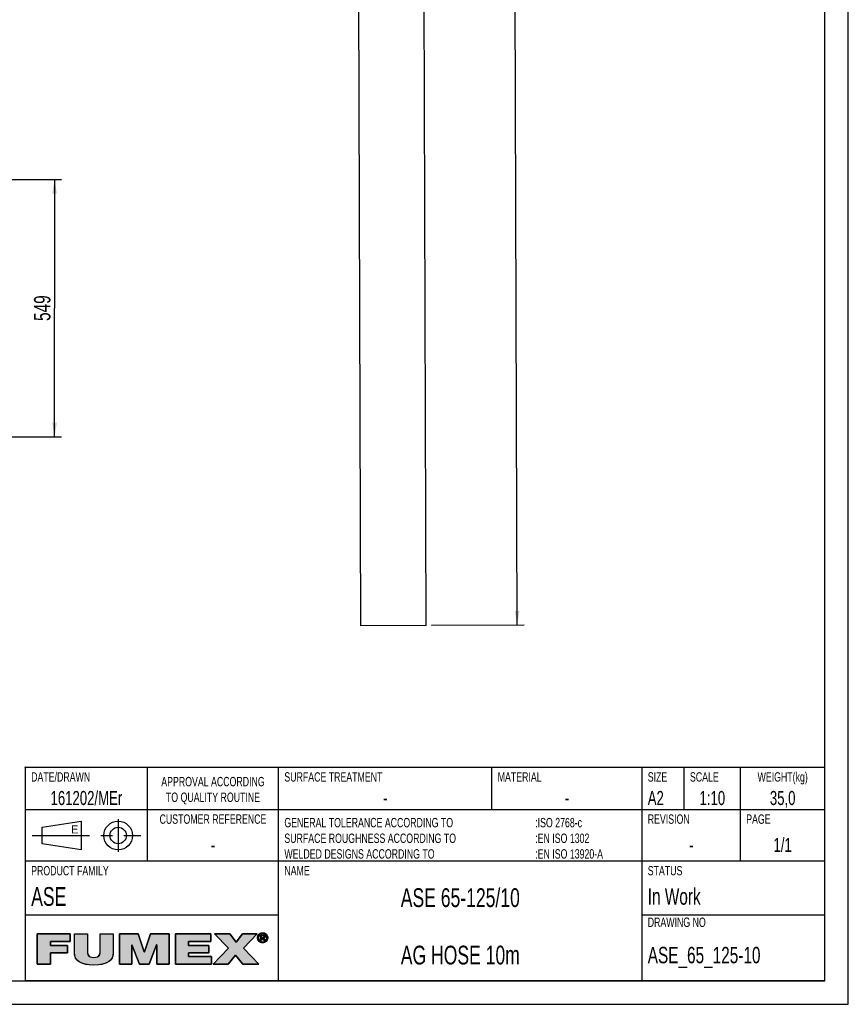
# Model space of a CAD drawing. Extents: x 0 to 594, y 0 to 420.
# Tile 8 of 14: x 417 to 594, y 0 to 210. Entities that reach past the tile are written whole.
import ezdxf

# ---------------------------------------------------------------- set-up
doc = ezdxf.new("R2010")
doc.units = 0
doc.header["$LTSCALE"] = 32.67
doc.linetypes.add('CENTER', pattern=[0.6, 0.375, -0.075, 0.075, -0.075])
doc.layers.get('0').update_dxf_attribs({"linetype": 'CONTINUOUS'})
for name, color, linetype in [('AG_HOSE_125_140_10DXF_DIME', 7, 'CONTINUOUS'), ('AG_HOSE_125_DXF_CONTINUOUS', 7, 'CONTINUOUS'), ('ASE_65_125-10_DXF_DIMENSIO', 7, 'CONTINUOUS'), ('ASE_65_125-10_DXF_FORMAT', 7, 'CONTINUOUS'), ('ASE_65_125-1DXF_CONTINUOUS', 7, 'CONTINUOUS')]:
    doc.layers.add(name, color=color, linetype=linetype)
doc.styles.get("Standard").update_dxf_attribs({"font": 'txt', "width": 0.7})
doc.styles.add('TEXTSTYLE_2', font='txt', dxfattribs={"width": 0.7})
doc.styles.add('TEXTSTYLE_3', font='txt')
doc.dimstyles.new('DIMSTYLE_1', dxfattribs={"dimtxt": 3.5, "dimasz": 3, "dimexe": 1.5, "dimexo": 1, "dimgap": 0.875, "dimtad": 1, "dimdec": 0, "dimlfac": 10, "dimtxsty": 'STANDARD', "dimblk": '_ARROW_FILLED', "dimblk1": '_ARROW_FILLED', "dimblk2": '_ARROW_FILLED', "dimcen": 0.09, "dimazin": 3, "dimtp": 0.8, "dimtm": 0.8, "dimtfac": 1, "dimtdec": 0, "dimtofl": 0, "dimtmove": 0, "dimatfit": 3, "dimtolj": 1})
doc.dimstyles.new('DIMSTYLE_4', dxfattribs={"dimtxt": 3.5, "dimasz": 3, "dimexe": 1.5, "dimexo": 1, "dimgap": 0.875, "dimtad": 1, "dimdec": 3, "dimlfac": 10, "dimtxsty": 'STANDARD', "dimblk": '_ARROW_FILLED', "dimblk1": '_ARROW_FILLED', "dimblk2": '_ARROW_FILLED', "dimcen": 0.09, "dimazin": 3, "dimtp": 2, "dimtm": 2, "dimtfac": 1, "dimtdec": 3, "dimtofl": 0, "dimtmove": 0, "dimatfit": 3, "dimtolj": 1})

# ---------------------------------------------------------------- blocks, each defined once
blk = doc.blocks.new('BLOCK_2_BL1', base_point=(445.6, 11.82))
at = {"layer": 'ASE_65_125-10_DXF_FORMAT', "linetype": 'CONTINUOUS'}
for points in [[(423.82, 8.53), (421.02, 8.53), (421.02, 15.03), (428.05, 15.03), (428.05, 13.36), (423.82, 13.36), (423.82, 12.55), (427.45, 12.55), (427.45, 11.01), (423.82, 11.01)], [(437.23, 15.03), (437.23, 11.04), (437.19, 10.55), (437.08, 10.11), (436.9, 9.74), (436.65, 9.41), (436.33, 9.12), (435.92, 8.88), (435.41, 8.67), (434.78, 8.52), (434.01, 8.41), (433.09, 8.38), (432.17, 8.42), (431.4, 8.52), (430.77, 8.67), (430.26, 8.88), (429.85, 9.12), (429.52, 9.41), (429.27, 9.74), (429.09, 10.12), (428.98, 10.55), (428.94, 11.04), (428.94, 15.03), (431.74, 15.03), (431.74, 11.49), (431.76, 11.06), (431.81, 10.73), (431.92, 10.48), (432.09, 10.29), (432.33, 10.13), (432.66, 10.03), (433.11, 10), (433.54, 10.03), (433.86, 10.13), (434.1, 10.29), (434.26, 10.49), (434.36, 10.74), (434.42, 11.07), (434.43, 11.49), (434.43, 15.03)], [(441.21, 8.53), (438.56, 8.53), (438.56, 15.03), (442.55, 15.03), (443.84, 11.21), (443.87, 11.21), (445.17, 15.03), (449.15, 15.03), (449.15, 8.53), (446.51, 8.53), (446.51, 12.7), (446.48, 12.7), (444.9, 8.53), (442.81, 8.53), (441.23, 12.7), (441.21, 12.7)], [(458.17, 8.53), (450.5, 8.53), (450.5, 15.03), (458.03, 15.03), (458.03, 13.36), (453.3, 13.36), (453.3, 12.55), (457.6, 12.55), (457.6, 11.01), (453.3, 11.01), (453.3, 10.2), (458.17, 10.2)], [(461.73, 8.53), (458.52, 8.53), (461.81, 11.99), (458.82, 15.03), (462.1, 15.03), (463.48, 13.26), (464.83, 15.03), (467.93, 15.03), (465.02, 11.97), (468.26, 8.53), (464.89, 8.53), (463.34, 10.47)], [(468.45, 14.81), (468.37, 14.71), (468.3, 14.59), (468.26, 14.47), (468.23, 14.34), (468.22, 14.2), (468.01, 14.03), (468, 14.2), (468.01, 14.36), (468.05, 14.52), (468.11, 14.66), (468.19, 14.8), (468.49, 14.86)], [(468.6, 14.94), (468.49, 14.86), (468.19, 14.8), (468.29, 14.92), (468.71, 15)], [(468.83, 15.05), (468.71, 15), (468.29, 14.92), (468.41, 15.03), (468.96, 15.08)], [(469.09, 15.09), (468.96, 15.08), (468.41, 15.03), (468.47, 15.08), (469.57, 15.16), (469.71, 15.08), (469.78, 15.03), (469.89, 14.92), (469.99, 14.8), (470.07, 14.66), (470.13, 14.52), (470.17, 14.36), (470.18, 14.2), (470.17, 14.03), (470.13, 13.88), (470.07, 13.73), (470, 13.59), (469.9, 13.46), (469.78, 13.36), (469.71, 13.31), (469.57, 13.23), (469.42, 13.17), (469.26, 13.13), (468.93, 13.13), (468.77, 13.17), (468.62, 13.23), (468.54, 13.27), (469.09, 13.3), (469.23, 13.31), (469.36, 13.34), (469.48, 13.38), (469.59, 13.45), (469.69, 13.53), (469.73, 13.58), (469.81, 13.68), (469.88, 13.8), (469.92, 13.92), (469.95, 14.06), (469.96, 14.2), (469.95, 14.34), (469.92, 14.47), (469.88, 14.59), (469.81, 14.71), (469.73, 14.81), (469.69, 14.86), (469.59, 14.94), (469.48, 15), (469.35, 15.05), (469.23, 15.08)], [(469.09, 15.27), (469.26, 15.26), (469.42, 15.22), (469.57, 15.16), (468.47, 15.08), (468.62, 15.16), (468.77, 15.22), (468.93, 15.26)], [(468.87, 14.65), (468.68, 13.57), (468.68, 14.81), (469.15, 14.81), (469.15, 14.81), (469.26, 14.81), (469.34, 14.79), (469.41, 14.77), (469.46, 14.74), (469.51, 14.7), (469.53, 14.68), (469.54, 14.66), (469.57, 14.6), (469.58, 14.54), (469.59, 14.46), (469.58, 14.39), (469.57, 14.32), (469.54, 14.27), (469.22, 14.28), (469.26, 14.29), (469.29, 14.3), (469.32, 14.31), (469.34, 14.33), (469.36, 14.35), (469.37, 14.37), (469.38, 14.4), (469.39, 14.43), (469.39, 14.47), (469.39, 14.51), (469.38, 14.53), (469.37, 14.56), (469.36, 14.58), (469.34, 14.6), (469.31, 14.62), (469.28, 14.63), (469.25, 14.64), (469.21, 14.65), (469.16, 14.65), (469.12, 14.65), (468.99, 14.65)], [(468.23, 14.06), (468.26, 13.92), (468.3, 13.8), (468.37, 13.68), (468.45, 13.58), (468.29, 13.47), (468.19, 13.59), (468.11, 13.73), (468.05, 13.88), (468.01, 14.03), (468.22, 14.2)], [(468.49, 13.53), (468.6, 13.45), (468.4, 13.36), (468.29, 13.47), (468.45, 13.58)], [(468.71, 13.38), (468.83, 13.34), (468.54, 13.27), (468.4, 13.36), (468.6, 13.45)], [(469.09, 14.27), (469.11, 14.27), (469.17, 14.27), (469.22, 14.28), (469.54, 14.27), (468.87, 14.11), (468.87, 13.57), (468.68, 13.57), (468.87, 14.65), (468.87, 14.46), (468.87, 14.27), (468.98, 14.27)], [(469.27, 14.12), (469.62, 13.57), (469.41, 13.57), (469.08, 14.11), (468.87, 14.11), (469.54, 14.27), (469.5, 14.22), (469.46, 14.19), (469.4, 14.16), (469.34, 14.13)]]:
    blk.add_hatch(color=7, dxfattribs=at).paths.add_polyline_path(points)
at = {"layer": 'ASE_65_125-10_DXF_FORMAT', "color": 7, "linetype": 'CONTINUOUS'}
for p, q in [((428.05, 15.03), (421.02, 15.03)), ((421.02, 15.03), (421.02, 8.53)), ((428.05, 15.03), (421.02, 15.03)), ((421.02, 15.03), (421.02, 8.53)), ((428.05, 13.36), (428.05, 15.03)), ((428.05, 13.36), (428.05, 15.03)), ((442.55, 15.03), (438.56, 15.03)), ((438.56, 15.03), (438.56, 8.53)), ((442.55, 15.03), (438.56, 15.03)), ((438.56, 15.03), (438.56, 8.53)), ((443.84, 11.21), (442.55, 15.03)), ((443.84, 11.21), (442.55, 15.03)), ((445.17, 15.03), (443.87, 11.21)), ((445.17, 15.03), (443.87, 11.21)), ((449.15, 15.03), (445.17, 15.03)), ((449.15, 15.03), (445.17, 15.03)), ((449.15, 8.53), (449.15, 15.03)), ((449.15, 8.53), (449.15, 15.03)), ((458.03, 15.03), (450.5, 15.03)), ((450.5, 15.03), (450.5, 8.53)), ((458.03, 15.03), (450.5, 15.03)), ((450.5, 15.03), (450.5, 8.53)), ((458.03, 13.36), (458.03, 15.03)), ((458.03, 13.36), (458.03, 15.03)), ((462.1, 15.03), (458.82, 15.03)), ((458.82, 15.03), (461.81, 11.99)), ((462.1, 15.03), (458.82, 15.03)), ((458.82, 15.03), (461.81, 11.99)), ((463.48, 13.26), (462.1, 15.03)), ((463.48, 13.26), (462.1, 15.03)), ((464.83, 15.03), (463.48, 13.26)), ((464.83, 15.03), (463.48, 13.26)), ((467.93, 15.03), (464.83, 15.03)), ((467.93, 15.03), (464.83, 15.03)), ((465.02, 11.97), (467.93, 15.03)), ((465.02, 11.97), (467.93, 15.03)), ((423.82, 12.55), (423.82, 13.36)), ((423.82, 13.36), (428.05, 13.36)), ((423.82, 12.55), (423.82, 13.36)), ((423.82, 13.36), (428.05, 13.36)), ((441.21, 8.53), (441.21, 12.7)), ((441.21, 12.7), (441.23, 12.7)), ((441.21, 8.53), (441.21, 12.7)), ((441.21, 12.7), (441.23, 12.7)), ((441.23, 12.7), (442.81, 8.53)), ((441.23, 12.7), (442.81, 8.53)), ((444.9, 8.53), (446.48, 12.7)), ((444.9, 8.53), (446.48, 12.7)), ((446.48, 12.7), (446.51, 12.7)), ((446.48, 12.7), (446.51, 12.7)), ((446.51, 12.7), (446.51, 8.53)), ((446.51, 12.7), (446.51, 8.53)), ((453.3, 12.55), (453.3, 13.36)), ((453.3, 13.36), (458.03, 13.36)), ((453.3, 12.55), (453.3, 13.36)), ((453.3, 13.36), (458.03, 13.36)), ((427.45, 12.55), (423.82, 12.55)), ((427.45, 12.55), (423.82, 12.55)), ((423.82, 8.53), (423.82, 11.01)), ((423.82, 11.01), (427.45, 11.01)), ((423.82, 8.53), (423.82, 11.01)), ((423.82, 11.01), (427.45, 11.01)), ((427.45, 11.01), (427.45, 12.55)), ((427.45, 11.01), (427.45, 12.55)), ((443.87, 11.21), (443.84, 11.21)), ((443.87, 11.21), (443.84, 11.21)), ((457.6, 12.55), (453.3, 12.55)), ((457.6, 12.55), (453.3, 12.55)), ((453.3, 10.2), (453.3, 11.01)), ((453.3, 11.01), (457.6, 11.01)), ((453.3, 10.2), (453.3, 11.01)), ((453.3, 11.01), (457.6, 11.01)), ((457.6, 11.01), (457.6, 12.55)), ((457.6, 11.01), (457.6, 12.55)), ((461.81, 11.99), (458.52, 8.53)), ((461.81, 11.99), (458.52, 8.53)), ((468.26, 8.53), (465.02, 11.97)), ((468.26, 8.53), (465.02, 11.97)), ((421.02, 8.53), (423.82, 8.53)), ((421.02, 8.53), (423.82, 8.53)), ((438.56, 8.53), (441.21, 8.53)), ((438.56, 8.53), (441.21, 8.53)), ((442.81, 8.53), (444.9, 8.53)), ((442.81, 8.53), (444.9, 8.53)), ((446.51, 8.53), (449.15, 8.53)), ((446.51, 8.53), (449.15, 8.53)), ((450.5, 8.53), (458.17, 8.53)), ((450.5, 8.53), (458.17, 8.53)), ((458.17, 10.2), (453.3, 10.2)), ((458.17, 10.2), (453.3, 10.2)), ((458.17, 8.53), (458.17, 10.2)), ((458.17, 8.53), (458.17, 10.2)), ((458.52, 8.53), (461.73, 8.53)), ((458.52, 8.53), (461.73, 8.53)), ((461.73, 8.53), (463.34, 10.47)), ((461.73, 8.53), (463.34, 10.47)), ((463.34, 10.47), (464.89, 8.53)), ((463.34, 10.47), (464.89, 8.53)), ((464.89, 8.53), (468.26, 8.53)), ((464.89, 8.53), (468.26, 8.53))]:
    blk.add_line(p, q, dxfattribs=at)
for points in [[(423.82, 8.53), (421.02, 8.53), (421.02, 15.03), (428.05, 15.03), (428.05, 13.36), (423.82, 13.36), (423.82, 12.55), (427.45, 12.55), (427.45, 11.01), (423.82, 11.01), (423.82, 8.53)], [(437.23, 15.03), (437.23, 11.04), (437.19, 10.55), (437.08, 10.11), (436.9, 9.74), (436.65, 9.41), (436.33, 9.12), (435.92, 8.88), (435.41, 8.67), (434.78, 8.52), (434.01, 8.41), (433.09, 8.38), (432.17, 8.42), (431.4, 8.52), (430.77, 8.67), (430.26, 8.88), (429.85, 9.12), (429.52, 9.41), (429.27, 9.74), (429.09, 10.12), (428.98, 10.55), (428.94, 11.04), (428.94, 15.03), (431.74, 15.03), (431.74, 11.49), (431.76, 11.06), (431.81, 10.73), (431.92, 10.48), (432.09, 10.29), (432.33, 10.13), (432.66, 10.03), (433.11, 10), (433.54, 10.03), (433.86, 10.13), (434.1, 10.29), (434.26, 10.49), (434.36, 10.74), (434.42, 11.07), (434.43, 11.49), (434.43, 15.03), (437.23, 15.03)], [(441.21, 8.53), (438.56, 8.53), (438.56, 15.03), (442.55, 15.03), (443.84, 11.21), (443.87, 11.21), (445.17, 15.03), (449.15, 15.03), (449.15, 8.53), (446.51, 8.53), (446.51, 12.7), (446.48, 12.7), (444.9, 8.53), (442.81, 8.53), (441.23, 12.7), (441.21, 12.7), (441.21, 8.53)], [(458.17, 8.53), (450.5, 8.53), (450.5, 15.03), (458.03, 15.03), (458.03, 13.36), (453.3, 13.36), (453.3, 12.55), (457.6, 12.55), (457.6, 11.01), (453.3, 11.01), (453.3, 10.2), (458.17, 10.2), (458.17, 8.53)], [(461.73, 8.53), (458.52, 8.53), (461.81, 11.99), (458.82, 15.03), (462.1, 15.03), (463.48, 13.26), (464.83, 15.03), (467.93, 15.03), (465.02, 11.97), (468.26, 8.53), (464.89, 8.53), (463.34, 10.47), (461.73, 8.53)], [(468.45, 14.81), (468.37, 14.71), (468.3, 14.59), (468.26, 14.47), (468.23, 14.34), (468.22, 14.2), (468.01, 14.03), (468, 14.2), (468.01, 14.36), (468.05, 14.52), (468.11, 14.66), (468.19, 14.8), (468.49, 14.86), (468.45, 14.81)], [(468.6, 14.94), (468.49, 14.86), (468.19, 14.8), (468.29, 14.92), (468.71, 15), (468.6, 14.94)], [(468.83, 15.05), (468.71, 15), (468.29, 14.92), (468.41, 15.03), (468.96, 15.08), (468.83, 15.05)], [(469.09, 15.09), (468.96, 15.08), (468.41, 15.03), (468.47, 15.08), (469.57, 15.16), (469.71, 15.08), (469.78, 15.03), (469.89, 14.92), (469.99, 14.8), (470.07, 14.66), (470.13, 14.52), (470.17, 14.36), (470.18, 14.2), (470.17, 14.03), (470.13, 13.88), (470.07, 13.73), (470, 13.59), (469.9, 13.46), (469.78, 13.36), (469.71, 13.31), (469.57, 13.23), (469.42, 13.17), (469.26, 13.13), (468.93, 13.13), (468.77, 13.17), (468.62, 13.23), (468.54, 13.27), (469.09, 13.3), (469.23, 13.31), (469.36, 13.34), (469.48, 13.38), (469.59, 13.45), (469.69, 13.53), (469.73, 13.58), (469.81, 13.68), (469.88, 13.8), (469.92, 13.92), (469.95, 14.06), (469.96, 14.2), (469.95, 14.34), (469.92, 14.47), (469.88, 14.59), (469.81, 14.71), (469.73, 14.81), (469.69, 14.86), (469.59, 14.94), (469.48, 15), (469.35, 15.05), (469.23, 15.08), (469.09, 15.09)], [(469.09, 15.27), (469.26, 15.26), (469.42, 15.22), (469.57, 15.16), (468.47, 15.08), (468.62, 15.16), (468.77, 15.22), (468.93, 15.26), (469.09, 15.27)], [(468.87, 14.65), (468.68, 13.57), (468.68, 14.81), (469.15, 14.81), (469.15, 14.81), (469.26, 14.81), (469.34, 14.79), (469.41, 14.77), (469.46, 14.74), (469.51, 14.7), (469.53, 14.68), (469.54, 14.66), (469.57, 14.6), (469.58, 14.54), (469.59, 14.46), (469.58, 14.39), (469.57, 14.32), (469.54, 14.27), (469.22, 14.28), (469.26, 14.29), (469.29, 14.3), (469.32, 14.31), (469.34, 14.33), (469.36, 14.35), (469.37, 14.37), (469.38, 14.4), (469.39, 14.43), (469.39, 14.47), (469.39, 14.51), (469.38, 14.53), (469.37, 14.56), (469.36, 14.58), (469.34, 14.6), (469.31, 14.62), (469.28, 14.63), (469.25, 14.64), (469.21, 14.65), (469.16, 14.65), (469.12, 14.65), (468.99, 14.65), (468.87, 14.65)], [(468.23, 14.06), (468.26, 13.92), (468.3, 13.8), (468.37, 13.68), (468.45, 13.58), (468.29, 13.47), (468.19, 13.59), (468.11, 13.73), (468.05, 13.88), (468.01, 14.03), (468.22, 14.2), (468.23, 14.06)], [(468.49, 13.53), (468.6, 13.45), (468.4, 13.36), (468.29, 13.47), (468.45, 13.58), (468.49, 13.53)], [(468.71, 13.38), (468.83, 13.34), (468.54, 13.27), (468.4, 13.36), (468.6, 13.45), (468.71, 13.38)], [(469.09, 14.27), (469.11, 14.27), (469.17, 14.27), (469.22, 14.28), (469.54, 14.27), (468.87, 14.11), (468.87, 13.57), (468.68, 13.57), (468.87, 14.65), (468.87, 14.46), (468.87, 14.27), (468.98, 14.27), (469.09, 14.27)], [(469.27, 14.12), (469.62, 13.57), (469.41, 13.57), (469.08, 14.11), (468.87, 14.11), (469.54, 14.27), (469.5, 14.22), (469.46, 14.19), (469.4, 14.16), (469.34, 14.13), (469.27, 14.12)]]:
    blk.add_lwpolyline(points, dxfattribs=at)
for points, knots in [([(437.23, 15.03), (437.23, 15.03), (434.43, 15.03), (434.43, 15.03), (434.43, 15.03), (434.43, 11.49), (434.43, 11.49), (434.43, 10.83), (434.43, 10), (433.11, 10), (431.74, 10), (431.74, 10.83), (431.74, 11.49), (431.74, 11.49), (431.74, 15.03), (431.74, 15.03), (431.74, 15.03), (428.94, 15.03), (428.94, 15.03), (428.94, 15.03), (428.94, 11.04), (428.94, 11.04), (428.94, 9.24), (430.32, 8.38), (433.09, 8.38), (435.87, 8.38), (437.23, 9.24), (437.23, 11.04), (437.23, 11.04), (437.23, 15.03), (437.23, 15.03)], [0, 0, 0, 0, 1, 1, 1, 2, 2, 2, 3, 3, 3, 4, 4, 4, 5, 5, 5, 6, 6, 6, 7, 7, 7, 8, 8, 8, 9, 9, 9, 10, 10, 10, 10]), ([(437.23, 15.03), (437.23, 15.03), (434.43, 15.03), (434.43, 15.03), (434.43, 15.03), (434.43, 11.49), (434.43, 11.49), (434.43, 10.83), (434.43, 10), (433.11, 10), (431.74, 10), (431.74, 10.83), (431.74, 11.49), (431.74, 11.49), (431.74, 15.03), (431.74, 15.03), (431.74, 15.03), (428.94, 15.03), (428.94, 15.03), (428.94, 15.03), (428.94, 11.04), (428.94, 11.04), (428.94, 9.24), (430.32, 8.38), (433.09, 8.38), (435.87, 8.38), (437.23, 9.24), (437.23, 11.04), (437.23, 11.04), (437.23, 15.03), (437.23, 15.03)], [0, 0, 0, 0, 1, 1, 1, 2, 2, 2, 3, 3, 3, 4, 4, 4, 5, 5, 5, 6, 6, 6, 7, 7, 7, 8, 8, 8, 9, 9, 9, 10, 10, 10, 10]), ([(469.09, 13.12), (469.68, 13.12), (470.18, 13.57), (470.18, 14.2), (470.18, 14.81), (469.68, 15.27), (469.09, 15.27), (468.5, 15.27), (468, 14.81), (468, 14.2), (468, 13.57), (468.5, 13.12), (469.09, 13.12)], [0, 0, 0, 0, 1, 1, 1, 2, 2, 2, 3, 3, 3, 4, 4, 4, 4]), ([(469.09, 13.12), (469.68, 13.12), (470.18, 13.57), (470.18, 14.2), (470.18, 14.81), (469.68, 15.27), (469.09, 15.27), (468.5, 15.27), (468, 14.81), (468, 14.2), (468, 13.57), (468.5, 13.12), (469.09, 13.12)], [0, 0, 0, 0, 1, 1, 1, 2, 2, 2, 3, 3, 3, 4, 4, 4, 4]), ([(468.22, 14.2), (468.22, 14.71), (468.6, 15.09), (469.09, 15.09), (469.58, 15.09), (469.96, 14.71), (469.96, 14.2), (469.96, 13.68), (469.58, 13.3), (469.09, 13.3), (468.6, 13.3), (468.22, 13.68), (468.22, 14.2)], [0, 0, 0, 0, 1, 1, 1, 2, 2, 2, 3, 3, 3, 4, 4, 4, 4]), ([(468.22, 14.2), (468.22, 14.71), (468.6, 15.09), (469.09, 15.09), (469.58, 15.09), (469.96, 14.71), (469.96, 14.2), (469.96, 13.68), (469.58, 13.3), (469.09, 13.3), (468.6, 13.3), (468.22, 13.68), (468.22, 14.2)], [0, 0, 0, 0, 1, 1, 1, 2, 2, 2, 3, 3, 3, 4, 4, 4, 4]), ([(468.87, 14.11), (468.87, 14.11), (469.08, 14.11), (469.08, 14.11), (469.08, 14.11), (469.41, 13.57), (469.41, 13.57), (469.41, 13.57), (469.62, 13.57), (469.62, 13.57), (469.62, 13.57), (469.27, 14.12), (469.27, 14.12), (469.45, 14.14), (469.59, 14.24), (469.59, 14.46), (469.59, 14.71), (469.44, 14.81), (469.15, 14.81), (469.15, 14.81), (468.68, 14.81), (468.68, 14.81), (468.68, 14.81), (468.68, 13.57), (468.68, 13.57), (468.68, 13.57), (468.87, 13.57), (468.87, 13.57), (468.87, 13.57), (468.87, 14.11), (468.87, 14.11)], [0, 0, 0, 0, 1, 1, 1, 2, 2, 2, 3, 3, 3, 4, 4, 4, 5, 5, 5, 6, 6, 6, 7, 7, 7, 8, 8, 8, 9, 9, 9, 10, 10, 10, 10]), ([(468.87, 14.11), (468.87, 14.11), (469.08, 14.11), (469.08, 14.11), (469.08, 14.11), (469.41, 13.57), (469.41, 13.57), (469.41, 13.57), (469.62, 13.57), (469.62, 13.57), (469.62, 13.57), (469.27, 14.12), (469.27, 14.12), (469.45, 14.14), (469.59, 14.24), (469.59, 14.46), (469.59, 14.71), (469.44, 14.81), (469.15, 14.81), (469.15, 14.81), (468.68, 14.81), (468.68, 14.81), (468.68, 14.81), (468.68, 13.57), (468.68, 13.57), (468.68, 13.57), (468.87, 13.57), (468.87, 13.57), (468.87, 13.57), (468.87, 14.11), (468.87, 14.11)], [0, 0, 0, 0, 1, 1, 1, 2, 2, 2, 3, 3, 3, 4, 4, 4, 5, 5, 5, 6, 6, 6, 7, 7, 7, 8, 8, 8, 9, 9, 9, 10, 10, 10, 10]), ([(468.87, 14.27), (468.87, 14.27), (468.87, 14.65), (468.87, 14.65), (468.87, 14.65), (469.12, 14.65), (469.12, 14.65), (469.25, 14.65), (469.39, 14.63), (469.39, 14.47), (469.39, 14.28), (469.25, 14.27), (469.09, 14.27), (469.09, 14.27), (468.87, 14.27), (468.87, 14.27)], [0, 0, 0, 0, 1, 1, 1, 2, 2, 2, 3, 3, 3, 4, 4, 4, 5, 5, 5, 5]), ([(468.87, 14.27), (468.87, 14.27), (468.87, 14.65), (468.87, 14.65), (468.87, 14.65), (469.12, 14.65), (469.12, 14.65), (469.25, 14.65), (469.39, 14.63), (469.39, 14.47), (469.39, 14.28), (469.25, 14.27), (469.09, 14.27), (469.09, 14.27), (468.87, 14.27), (468.87, 14.27)], [0, 0, 0, 0, 1, 1, 1, 2, 2, 2, 3, 3, 3, 4, 4, 4, 5, 5, 5, 5])]:
    blk.add_open_spline(points, degree=3, knots=knots, dxfattribs=at)
for points in [[(469.09, 13.3), (468.54, 13.27), (468.96, 13.31), (468.83, 13.34)], [(469.09, 13.12), (468.93, 13.13), (469.26, 13.13)]]:
    blk.add_solid(points, dxfattribs=at)
blk = doc.blocks.new('_ARROW_FILLED')
at = {"color": 0, "linetype": 'BYBLOCK'}
blk.add_solid([(0, 0), (-1, 0.167), (-1, -0.167)], dxfattribs=at)
blk = doc.blocks.new('*D1')
at = {"layer": 'ASE_65_125-10_DXF_DIMENSIO', "color": 2, "linetype": 'CONTINUOUS'}
for p, q in [((401.91, 175.9), (426.21, 175.9)), ((424.71, 175.9), (424.71, 148.48)), ((424.71, 121.05), (424.71, 148.48)), ((401.91, 121.05), (426.21, 121.05))]:
    blk.add_line(p, q, dxfattribs=at)
at = {"layer": 'ASE_65_125-10_DXF_DIMENSIO', "color": 2, "linetype": 'CONTINUOUS', "xscale": 3, "yscale": 3, "zscale": 3}
for p, rotation in [((424.71, 175.9), 90), ((424.71, 121.05), 270)]:
    blk.add_blockref('_ARROW_FILLED', p, dxfattribs=dict(at, rotation=rotation))
at = {"layer": 'ASE_65_125-10_DXF_DIMENSIO', "color": 2, "linetype": 'CONTINUOUS', "insert": (420.33, 148.48), "char_height": 3.5, "width": 12, "attachment_point": 2, "rotation": 90}
blk.add_mtext('549', dxfattribs=at)
blk = doc.blocks.new('*D9')
at = {"layer": 'AG_HOSE_125_140_10DXF_DIME', "color": 2, "linetype": 'CONTINUOUS'}
for p, q in [((503.45, 350.86), (524.06, 350.92)), ((522.56, 350.92), (522.97, 215.92)), ((523.38, 80.92), (522.97, 215.92)), ((505.11, 80.86), (524.88, 80.92))]:
    blk.add_line(p, q, dxfattribs=at)
at = {"layer": 'AG_HOSE_125_140_10DXF_DIME', "color": 2, "linetype": 'CONTINUOUS', "xscale": 3, "yscale": 3, "zscale": 3}
for p, rotation in [((522.56, 350.92), 90.1734973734), ((523.38, 80.92), 270.1734973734)]:
    blk.add_blockref('_ARROW_FILLED', p, dxfattribs=dict(at, rotation=rotation))
at = {"layer": 'AG_HOSE_125_140_10DXF_DIME', "color": 2, "linetype": 'CONTINUOUS', "insert": (527.35, 215.93), "char_height": 3.5, "width": 16.5, "attachment_point": 2, "rotation": 270.1735}
blk.add_mtext('2700', dxfattribs=at)
blk = doc.blocks.new('VYPLACERING_BL2', base_point=(431.5, 36))
at = {"layer": 'ASE_65_125-1DXF_CONTINUOUS', "color": 7, "linetype": 'CONTINUOUS'}
for p, q in [((422.09375, 37.75), (430.40625, 39.0625)), ((430.40625, 39.0625), (430.40625, 32.9375)), ((422.09375, 34.25), (422.09375, 37.75)), ((430.40625, 32.9375), (422.09375, 34.25))]:
    blk.add_line(p, q, dxfattribs=at)
at = {"layer": 'ASE_65_125-1DXF_CONTINUOUS', "color": 7, "linetype": 'CENTER'}
for p, q in [((438.28125, 39.5), (438.28125, 32.5)), ((419.90625, 36), (443.09375, 36))]:
    blk.add_line(p, q, dxfattribs=at)
at = {"layer": 'ASE_65_125-1DXF_CONTINUOUS', "color": 7, "linetype": 'CONTINUOUS'}
for radius in [3.0625, 1.75]:
    blk.add_circle((438.28125, 36), radius, dxfattribs=at)

msp = doc.modelspace()

# ---------------------------------------------------------------- linework, layer by layer
at = {"layer": 'AG_HOSE_125_DXF_CONTINUOUS', "color": 7, "linetype": 'CONTINUOUS'}
for p, q in [((503.94223, 80.76048), (503.12434, 350.85924)), ((489.18483, 330.86217), (489.9423, 80.71808)), ((503.94223, 80.76048), (489.9423, 80.71808))]:
    msp.add_line(p, q, dxfattribs=at)
at = {"layer": 'ASE_65_125-10_DXF_FORMAT', "color": 7, "linetype": 'CONTINUOUS'}
for p, q in [((594, 0), (594, 420)), ((589, 5), (589, 415)), ((418.65639, 50.34378), (418.34389, 50.65628)), ((418.65639, 50.65628), (418.34389, 50.34378)), ((589, 50.5), (418.5, 50.5)), ((418.5, 5), (418.5, 50.5)), ((444.5, 30.5), (444.5, 50.5)), ((472.5, 5), (472.5, 50.5)), ((518, 41.5), (518, 50.5)), ((550, 5), (550, 50.5)), ((559, 41.5), (559, 50.5)), ((571, 30.5), (571, 50.5)), ((589, 5), (589, 50.5)), ((589, 41.5), (418.5, 41.5)), ((589, 30.5), (418.5, 30.5)), ((472.5, 19), (418.5, 19)), ((589, 19), (550, 19)), ((25, 5), (589, 5)), ((589, 5), (418.5, 5)), ((0, 0), (594, 0))]:
    msp.add_line(p, q, dxfattribs=at)

# ---------------------------------------------------------------- block references
at = {"layer": 'ASE_65_125-10_DXF_FORMAT', "color": 2, "linetype": 'CONTINUOUS'}
msp.add_blockref('BLOCK_2_BL1', (445.59793, 11.82346), dxfattribs=at)
at = {"layer": 'ASE_65_125-1DXF_CONTINUOUS', "color": 7, "linetype": 'CONTINUOUS'}
msp.add_blockref('VYPLACERING_BL2', (431.5, 36), dxfattribs=at)

# ---------------------------------------------------------------- texts
at = {"color": 7, "linetype": 'CONTINUOUS'}
for s, insert, char_height, width, attachment_point, style in [('DATE/DRAWN', (419.725, 49.5), 2, 14, 1, 'TEXTSTYLE_2'), ('APPROVAL ACCORDING\\PTO QUALITY ROUTINE', (458.5, 48.5), 2, 25.2, 2, 'TEXTSTYLE_2'), ('SURFACE TREATMENT', (473.725, 49.5), 2, 23.8, 1, 'TEXTSTYLE_2'), ('MATERIAL', (519.225, 49.5), 2, 11.2, 1, 'TEXTSTYLE_2'), ('SIZE ', (551.225, 49.5), 2, 7, 1, 'TEXTSTYLE_2'), ('SCALE', (560.225, 49.5), 2, 7, 1, 'TEXTSTYLE_2'), ('WEIGHT(kg)', (580, 49.5), 2, 14, 2, 'TEXTSTYLE_2'), ('161202/MEr', (431.5, 45.5), 3, 21, 2, 'TEXTSTYLE_2'), ('A2 ', (551.225, 45.5), 3, 6.3, 1, 'TEXTSTYLE_2'), ('1:10', (565, 45.5), 3, 8.4, 2, 'TEXTSTYLE_2'), ('35,0', (580, 45.5), 3, 8.4, 2, 'TEXTSTYLE_2'), ('-', (495.25, 45.5), 3, 2.1, 2, 'TEXTSTYLE_2'), ('-', (534, 45.5), 3, 2.1, 2, 'TEXTSTYLE_2'), ('CUSTOMER REFERENCE', (458.5, 40.5), 2, 25.2, 2, 'TEXTSTYLE_2'), ('REVISION', (551.225, 40.5), 2, 11.2, 1, 'TEXTSTYLE_2'), ('PAGE', (572.225, 40.5), 2, 5.6, 1, 'TEXTSTYLE_2'), ('E', (428.21875, 38.1875), 1.75, 1.75, 1, 'TEXTSTYLE_3')]:
    msp.add_mtext(s, dxfattribs=dict(at, insert=insert, char_height=char_height, width=width, attachment_point=attachment_point, style=style))
at = {"layer": 'ASE_65_125-10_DXF_FORMAT', "color": 7, "linetype": 'CONTINUOUS', "style": 'TEXTSTYLE_2'}
for s, insert, char_height, width, attachment_point in [('GENERAL TOLERANCE ACCORDING TO\\PSURFACE ROUGHNESS ACCORDING TO\\PWELDED DESIGNS ACCORDING TO\\P ', (473.725, 39.75), 2, 42, 1), (':ISO 2768-c\\P:EN ISO 1302\\P:EN ISO 13920-A', (527.225, 39.75), 2, 21, 1), ('1/1', (580, 35.5), 3, 6.3, 2), ('-', (458.5, 35.5), 3, 2.1, 2), ('- ', (560.5, 35.5), 3, 4.2, 2), ('PRODUCT FAMILY', (419.725, 29.5), 2, 19.6, 1), ('NAME ', (473.725, 29.5), 2, 7, 1), ('STATUS ', (551.225, 29.5), 2, 9.8, 1), ('ASE', (419.725, 25), 4, 8.4, 1), ('ASE 65-125/10', (511.25, 24.75), 4, 36.4, 2), ('In Work  ', (551.225, 24.75), 3.5, 22.05, 1), ('DRAWING NO', (551.225, 18.5), 2, 14, 1), ('AG HOSE 10m', (511.25, 12.5), 4, 30.8, 2), ('ASE_65_125-10', (551.225, 12.25), 3.5, 31.85, 1)]:
    msp.add_mtext(s, dxfattribs=dict(at, insert=insert, char_height=char_height, width=width, attachment_point=attachment_point))

# ---------------------------------------------------------------- dimensions: what is measured, and where the dimension line sits
at = {"layer": 'AG_HOSE_125_140_10DXF_DIME', "color": 2, "linetype": 'CONTINUOUS'}
dim = msp.add_linear_dim(base=(523.37936, 80.91934), p1=(502.45035, 350.8572), p2=(504.1095, 80.86099), angle=270.1734974, dimstyle='DIMSTYLE_4', dxfattribs=at)
dim.commit()
dim.dimension.update_dxf_attribs({"geometry": '*D9', "text_midpoint": (522.96906, 216.41872), "dimtype": 160})
at = {"layer": 'ASE_65_125-10_DXF_DIMENSIO', "color": 2, "linetype": 'CONTINUOUS'}
dim = msp.add_linear_dim(base=(424.709, 121.05005), p1=(400.909, 175.90336), p2=(400.909, 121.05005), angle=270, dimstyle='DIMSTYLE_1', dxfattribs=at)
dim.commit()
dim.dimension.update_dxf_attribs({"geometry": '*D1', "text_midpoint": (424.709, 147.97671), "dimtype": 160})

doc.saveas('drawing.dxf')
